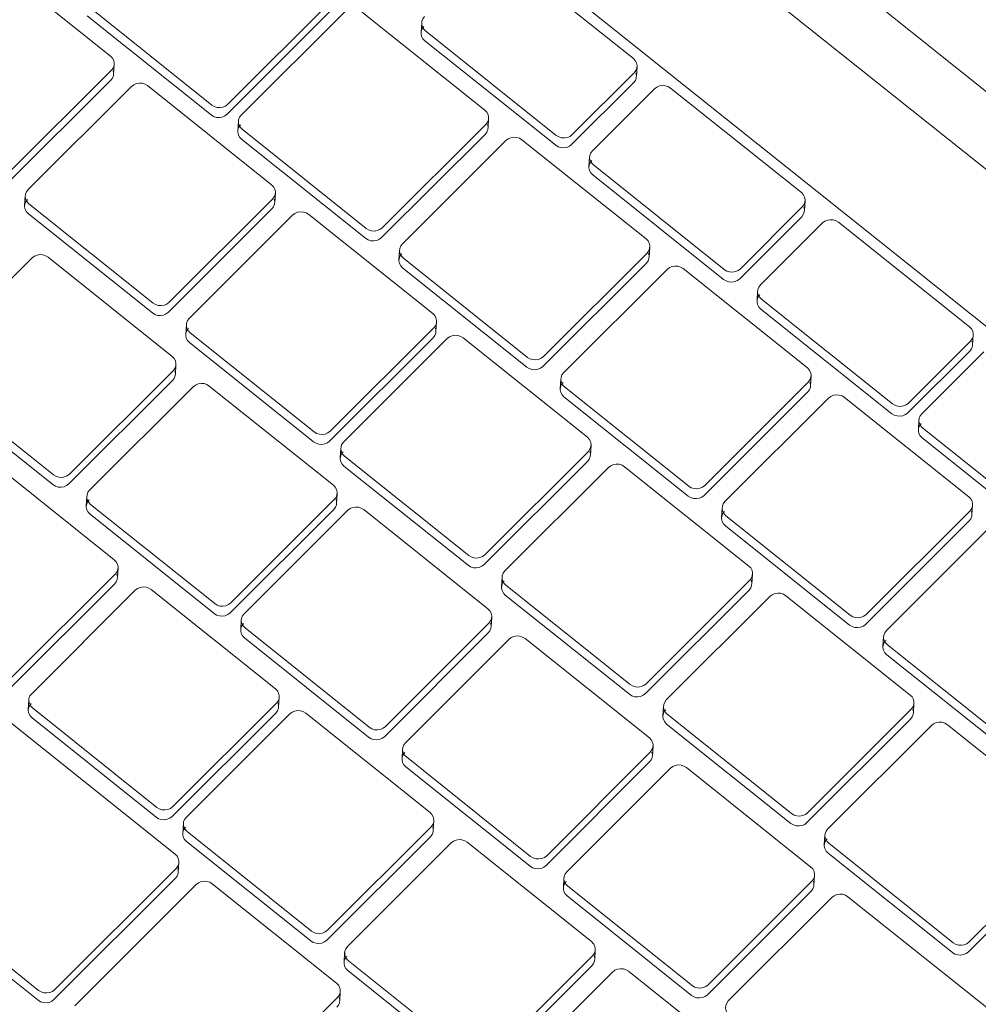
# Model space of a CAD drawing. Header units: centimetres. Extents: x -2274.6 to -2273.04, y 1316.35 to 1317.85.
# Tile 36 of 59: x -2273.7879 to -2273.7771, y 1317.2846 to 1317.2956. Entities that reach past the tile are written whole.
import ezdxf

# ---------------------------------------------------------------- set-up
doc = ezdxf.new("R2010")
doc.units = ezdxf.units.CM
doc.layers.add('Wyposażenie elektryczne', color=7, linetype='Continuous', lineweight=9)

msp = doc.modelspace()

# ---------------------------------------------------------------- linework, layer by layer
at = {"layer": 'Wyposażenie elektryczne'}
for p, q in [((-2273.795963, 1317.309894), (-2273.769484, 1317.288754)), ((-2273.770133, 1317.288396), (-2273.796618, 1317.309543)), ((-2273.797596, 1317.30857), (-2273.771112, 1317.287417)), ((-2273.771112, 1317.287417), (-2273.797596, 1317.30857)), ((-2273.786867, 1317.295192), (-2273.788258, 1317.296303)), ((-2273.781005, 1317.295164), (-2273.782472, 1317.296336)), ((-2273.785552, 1317.29465), (-2273.784392, 1317.295808)), ((-2273.787122, 1317.295753), (-2273.785731, 1317.294642)), ((-2273.784399, 1317.295697), (-2273.785559, 1317.294539)), ((-2273.782671, 1317.294584), (-2273.784062, 1317.295696)), ((-2273.785738, 1317.294531), (-2273.787129, 1317.295642)), ((-2273.784241, 1317.295688), (-2273.785402, 1317.29453)), ((-2273.783385, 1317.295454), (-2273.783378, 1317.295565)), ((-2273.783336, 1317.295474), (-2273.781869, 1317.294302)), ((-2273.781876, 1317.294191), (-2273.783343, 1317.295363)), ((-2273.788018, 1317.293873), (-2273.786857, 1317.295032)), ((-2273.786825, 1317.295101), (-2273.786832, 1317.29499)), ((-2273.780963, 1317.295073), (-2273.78097, 1317.294962)), ((-2273.786863, 1317.294921), (-2273.788024, 1317.293763)), ((-2273.78169, 1317.29431), (-2273.780995, 1317.295004)), ((-2273.786631, 1317.294851), (-2273.787792, 1317.293693)), ((-2273.785061, 1317.293748), (-2273.786452, 1317.29486)), ((-2273.781002, 1317.294893), (-2273.781697, 1317.294199)), ((-2273.780769, 1317.294824), (-2273.781464, 1317.29413)), ((-2273.779122, 1317.29366), (-2273.78059, 1317.294832)), ((-2273.782628, 1317.294493), (-2273.782635, 1317.294382)), ((-2273.78544, 1317.29435), (-2273.785434, 1317.294461)), ((-2273.785391, 1317.29437), (-2273.784, 1317.293257)), ((-2273.783821, 1317.293266), (-2273.78266, 1317.294424)), ((-2273.784007, 1317.293147), (-2273.785398, 1317.294259)), ((-2273.782667, 1317.294313), (-2273.783828, 1317.293155)), ((-2273.782434, 1317.294244), (-2273.783595, 1317.293085)), ((-2273.780863, 1317.29314), (-2273.782255, 1317.294252)), ((-2273.781503, 1317.29395), (-2273.781496, 1317.294061)), ((-2273.781453, 1317.29397), (-2273.779986, 1317.292797)), ((-2273.779993, 1317.292686), (-2273.78146, 1317.293859)), ((-2273.78783, 1317.293513), (-2273.787824, 1317.293624)), ((-2273.785019, 1317.293657), (-2273.785025, 1317.293546)), ((-2273.787781, 1317.293533), (-2273.78639, 1317.292421)), ((-2273.786211, 1317.292429), (-2273.78505, 1317.293588)), ((-2273.779806, 1317.292805), (-2273.779111, 1317.2935)), ((-2273.779079, 1317.293568), (-2273.779087, 1317.293457)), ((-2273.786397, 1317.29231), (-2273.787788, 1317.293422)), ((-2273.785057, 1317.293477), (-2273.786218, 1317.292318)), ((-2273.784825, 1317.293407), (-2273.785985, 1317.292248)), ((-2273.783254, 1317.292303), (-2273.784645, 1317.293415)), ((-2273.779118, 1317.293389), (-2273.779813, 1317.292694)), ((-2273.778885, 1317.293319), (-2273.77958, 1317.292625)), ((-2273.777237, 1317.292154), (-2273.778706, 1317.293327)), ((-2273.780821, 1317.293048), (-2273.780828, 1317.292937)), ((-2273.786176, 1317.291822), (-2273.787567, 1317.292935)), ((-2273.783634, 1317.292905), (-2273.783627, 1317.293016)), ((-2273.782013, 1317.291821), (-2273.780852, 1317.29298)), ((-2273.787746, 1317.292927), (-2273.788908, 1317.291768)), ((-2273.783584, 1317.292925), (-2273.782192, 1317.291812)), ((-2273.780859, 1317.292869), (-2273.78202, 1317.29171)), ((-2273.782199, 1317.291702), (-2273.783591, 1317.292814)), ((-2273.780626, 1317.292799), (-2273.781787, 1317.29164)), ((-2273.779054, 1317.291694), (-2273.780447, 1317.292807)), ((-2273.779619, 1317.292445), (-2273.779612, 1317.292556)), ((-2273.77957, 1317.292465), (-2273.778101, 1317.291291)), ((-2273.778108, 1317.29118), (-2273.779577, 1317.292354)), ((-2273.786024, 1317.292068), (-2273.786017, 1317.292179)), ((-2273.783211, 1317.292212), (-2273.783218, 1317.292101)), ((-2273.785975, 1317.292088), (-2273.784583, 1317.290975)), ((-2273.784404, 1317.290983), (-2273.783243, 1317.292143)), ((-2273.777195, 1317.292063), (-2273.777202, 1317.291952)), ((-2273.78459, 1317.290864), (-2273.785982, 1317.291977)), ((-2273.78325, 1317.292032), (-2273.784411, 1317.290873)), ((-2273.783092, 1317.292022), (-2273.784253, 1317.290863)), ((-2273.781521, 1317.290917), (-2273.782913, 1317.292031)), ((-2273.777922, 1317.291299), (-2273.777226, 1317.291994)), ((-2273.777234, 1317.291883), (-2273.777929, 1317.291189)), ((-2273.777076, 1317.291874), (-2273.777771, 1317.291179)), ((-2273.786134, 1317.291731), (-2273.78614, 1317.291621)), ((-2273.788897, 1317.291608), (-2273.787506, 1317.290495)), ((-2273.787327, 1317.290503), (-2273.786166, 1317.291662)), ((-2273.787513, 1317.290384), (-2273.788904, 1317.291497)), ((-2273.786172, 1317.291552), (-2273.787333, 1317.290392)), ((-2273.781826, 1317.29146), (-2273.781819, 1317.291571)), ((-2273.780204, 1317.290375), (-2273.779044, 1317.291534)), ((-2273.779012, 1317.291603), (-2273.779019, 1317.291492)), ((-2273.78594, 1317.291482), (-2273.787101, 1317.290322)), ((-2273.784369, 1317.290377), (-2273.78576, 1317.29149)), ((-2273.781776, 1317.29148), (-2273.780383, 1317.290367)), ((-2273.779051, 1317.291424), (-2273.780211, 1317.290264)), ((-2273.780391, 1317.290256), (-2273.781783, 1317.291369)), ((-2273.778817, 1317.291354), (-2273.779978, 1317.290194)), ((-2273.777245, 1317.290248), (-2273.778638, 1317.291362)), ((-2273.77781, 1317.291), (-2273.777803, 1317.291111)), ((-2273.77776, 1317.291019), (-2273.776291, 1317.289845)), ((-2273.776298, 1317.289734), (-2273.777767, 1317.290908)), ((-2273.784292, 1317.290683), (-2273.784285, 1317.290794)), ((-2273.782671, 1317.289598), (-2273.78151, 1317.290757)), ((-2273.781478, 1317.290826), (-2273.781485, 1317.290715)), ((-2273.786826, 1317.28954), (-2273.788217, 1317.290653)), ((-2273.784243, 1317.290703), (-2273.78285, 1317.289589)), ((-2273.781517, 1317.290647), (-2273.782678, 1317.289487)), ((-2273.782857, 1317.289479), (-2273.78425, 1317.290592)), ((-2273.781284, 1317.290577), (-2273.782445, 1317.289417)), ((-2273.779712, 1317.289471), (-2273.781105, 1317.290585)), ((-2273.784326, 1317.290286), (-2273.784333, 1317.290175)), ((-2273.787139, 1317.290143), (-2273.787133, 1317.290253)), ((-2273.785519, 1317.289057), (-2273.784358, 1317.290217)), ((-2273.78709, 1317.290162), (-2273.785699, 1317.289049)), ((-2273.784365, 1317.290106), (-2273.785526, 1317.288946)), ((-2273.784207, 1317.290096), (-2273.785369, 1317.288936)), ((-2273.782636, 1317.288991), (-2273.784028, 1317.290104)), ((-2273.780017, 1317.290015), (-2273.78001, 1317.290125)), ((-2273.778395, 1317.288928), (-2273.777234, 1317.290088)), ((-2273.777202, 1317.290157), (-2273.777209, 1317.290046)), ((-2273.785705, 1317.288938), (-2273.787097, 1317.290052)), ((-2273.779967, 1317.290034), (-2273.778574, 1317.28892)), ((-2273.777241, 1317.289978), (-2273.778402, 1317.288817)), ((-2273.778581, 1317.288809), (-2273.779974, 1317.289923)), ((-2273.777007, 1317.289907), (-2273.778168, 1317.288747)), ((-2273.786783, 1317.289449), (-2273.78679, 1317.289338)), ((-2273.787977, 1317.28822), (-2273.786815, 1317.28938)), ((-2273.782484, 1317.289237), (-2273.782477, 1317.289348)), ((-2273.780862, 1317.288151), (-2273.779701, 1317.289311)), ((-2273.779669, 1317.289379), (-2273.779676, 1317.289269)), ((-2273.786822, 1317.289269), (-2273.787983, 1317.288109)), ((-2273.786589, 1317.289199), (-2273.787751, 1317.288039)), ((-2273.785018, 1317.288093), (-2273.78641, 1317.289207)), ((-2273.782434, 1317.289257), (-2273.781041, 1317.288142)), ((-2273.779708, 1317.2892), (-2273.780869, 1317.28804)), ((-2273.781048, 1317.288032), (-2273.782441, 1317.289146)), ((-2273.779475, 1317.28913), (-2273.780636, 1317.28797)), ((-2273.777902, 1317.288024), (-2273.779295, 1317.289138)), ((-2273.785407, 1317.288757), (-2273.785401, 1317.288867)), ((-2273.782593, 1317.288899), (-2273.7826, 1317.288788)), ((-2273.785358, 1317.288776), (-2273.783966, 1317.287662)), ((-2273.783786, 1317.28767), (-2273.782625, 1317.28883)), ((-2273.783973, 1317.287551), (-2273.785365, 1317.288665)), ((-2273.782632, 1317.28872), (-2273.783793, 1317.287559)), ((-2273.782399, 1317.28865), (-2273.78356, 1317.287489)), ((-2273.780826, 1317.287543), (-2273.78222, 1317.288658)), ((-2273.778207, 1317.288568), (-2273.7782, 1317.288679)), ((-2273.778157, 1317.288587), (-2273.776763, 1317.287472)), ((-2273.776771, 1317.287362), (-2273.778165, 1317.288476)), ((-2273.787789, 1317.287859), (-2273.787783, 1317.28797)), ((-2273.784975, 1317.288002), (-2273.784982, 1317.287891)), ((-2273.787741, 1317.287879), (-2273.786348, 1317.286764)), ((-2273.786169, 1317.286772), (-2273.785007, 1317.287933)), ((-2273.780675, 1317.287791), (-2273.780668, 1317.287901)), ((-2273.779052, 1317.286703), (-2273.777891, 1317.287864)), ((-2273.777859, 1317.287932), (-2273.777866, 1317.287822)), ((-2273.786355, 1317.286654), (-2273.787747, 1317.287768)), ((-2273.785014, 1317.287822), (-2273.786176, 1317.286662)), ((-2273.784857, 1317.287812), (-2273.786018, 1317.286652)), ((-2273.783284, 1317.286706), (-2273.784677, 1317.287821)), ((-2273.780625, 1317.28781), (-2273.779231, 1317.286695)), ((-2273.777898, 1317.287753), (-2273.779059, 1317.286593)), ((-2273.786143, 1317.28624), (-2273.787987, 1317.287716)), ((-2273.779238, 1317.286584), (-2273.780632, 1317.287699)), ((-2273.777664, 1317.287683), (-2273.778826, 1317.286522)), ((-2273.77609, 1317.286576), (-2273.777485, 1317.287691)), ((-2273.783599, 1317.28731), (-2273.783592, 1317.28742)), ((-2273.780784, 1317.287452), (-2273.780791, 1317.287341)), ((-2273.78355, 1317.287329), (-2273.782157, 1317.286214)), ((-2273.781977, 1317.286222), (-2273.780816, 1317.287383)), ((-2273.782163, 1317.286104), (-2273.783557, 1317.287218)), ((-2273.780823, 1317.287273), (-2273.781984, 1317.286112)), ((-2273.780589, 1317.287202), (-2273.781751, 1317.286041)), ((-2273.779016, 1317.286095), (-2273.78041, 1317.28721)), ((-2273.786057, 1317.286472), (-2273.78605, 1317.286583)), ((-2273.784436, 1317.285385), (-2273.783274, 1317.286546)), ((-2273.783242, 1317.286615), (-2273.783249, 1317.286504)), ((-2273.786008, 1317.286492), (-2273.784615, 1317.285376)), ((-2273.783281, 1317.286435), (-2273.784443, 1317.285274)), ((-2273.778865, 1317.286343), (-2273.778857, 1317.286454)), ((-2273.777241, 1317.285255), (-2273.77608, 1317.286416)), ((-2273.784622, 1317.285266), (-2273.786015, 1317.286381)), ((-2273.783048, 1317.286365), (-2273.78421, 1317.285204)), ((-2273.781475, 1317.285258), (-2273.782868, 1317.286373)), ((-2273.778815, 1317.286362), (-2273.77742, 1317.285246)), ((-2273.776087, 1317.286305), (-2273.777248, 1317.285144)), ((-2273.777428, 1317.285136), (-2273.778822, 1317.286251)), ((-2273.789518, 1317.286188), (-2273.787674, 1317.284711)), ((-2273.786101, 1317.286149), (-2273.786107, 1317.286038)), ((-2273.78768, 1317.284601), (-2273.789524, 1317.286078)), ((-2273.787494, 1317.284719), (-2273.786132, 1317.28608)), ((-2273.778974, 1317.286004), (-2273.778981, 1317.285893)), ((-2273.786139, 1317.285969), (-2273.787501, 1317.284609)), ((-2273.785906, 1317.285899), (-2273.787268, 1317.284538)), ((-2273.784334, 1317.284792), (-2273.785727, 1317.285907)), ((-2273.78179, 1317.285862), (-2273.781783, 1317.285973)), ((-2273.78174, 1317.285881), (-2273.780346, 1317.284766)), ((-2273.780167, 1317.284774), (-2273.779005, 1317.285935)), ((-2273.780353, 1317.284655), (-2273.781747, 1317.285771)), ((-2273.779012, 1317.285825), (-2273.780174, 1317.284663)), ((-2273.778779, 1317.285754), (-2273.779941, 1317.284593)), ((-2273.775923, 1317.283622), (-2273.7786, 1317.285762)), ((-2273.784248, 1317.285024), (-2273.784242, 1317.285135)), ((-2273.782626, 1317.283936), (-2273.781464, 1317.285097)), ((-2273.781432, 1317.285166), (-2273.781439, 1317.285056)), ((-2273.784199, 1317.285043), (-2273.782805, 1317.283928)), ((-2273.781471, 1317.284987), (-2273.782633, 1317.283826)), ((-2273.782812, 1317.283817), (-2273.784206, 1317.284933)), ((-2273.781238, 1317.284916), (-2273.7824, 1317.283755)), ((-2273.777446, 1317.282034), (-2273.781058, 1317.284925)), ((-2273.784292, 1317.2847), (-2273.784298, 1317.28459)), ((-2273.785685, 1317.28327), (-2273.784323, 1317.284631))]:
    msp.add_line(p, q, dxfattribs=at)
for points in [[(-2273.783347, 1317.295634, 0), (-2273.783365, 1317.295609, 0), (-2273.783376, 1317.295582, 0), (-2273.783378, 1317.295552, 0), (-2273.783372, 1317.295523, 0), (-2273.783358, 1317.295496, 0), (-2273.783336, 1317.295474, 0)], [(-2273.783343, 1317.295363, 0), (-2273.783365, 1317.295385, 0), (-2273.783379, 1317.295412, 0), (-2273.783385, 1317.295441, 0), (-2273.783383, 1317.295471, 0), (-2273.783372, 1317.295498, 0), (-2273.783353, 1317.295523, 0)], [(-2273.786857, 1317.295032, 0), (-2273.786838, 1317.295056, 0), (-2273.786827, 1317.295084, 0), (-2273.786825, 1317.295113, 0), (-2273.786831, 1317.295142, 0), (-2273.786846, 1317.295169, 0), (-2273.786867, 1317.295192, 0)], [(-2273.780995, 1317.295004, 0), (-2273.780976, 1317.295029, 0), (-2273.780965, 1317.295056, 0), (-2273.780963, 1317.295086, 0), (-2273.780969, 1317.295115, 0), (-2273.780984, 1317.295142, 0), (-2273.781005, 1317.295164, 0)], [(-2273.786838, 1317.295031, 0), (-2273.786832, 1317.295002, 0), (-2273.786834, 1317.294973, 0), (-2273.786845, 1317.294945, 0), (-2273.786863, 1317.294921, 0)], [(-2273.780976, 1317.295004, 0), (-2273.78097, 1317.294975, 0), (-2273.780972, 1317.294945, 0), (-2273.780983, 1317.294918, 0), (-2273.781002, 1317.294893, 0)], [(-2273.786452, 1317.29486, 0), (-2273.786479, 1317.294876, 0), (-2273.786511, 1317.294886, 0), (-2273.786544, 1317.294889, 0), (-2273.786576, 1317.294883, 0), (-2273.786606, 1317.29487, 0), (-2273.786631, 1317.294851, 0)], [(-2273.78059, 1317.294832, 0), (-2273.780617, 1317.294849, 0), (-2273.780648, 1317.294859, 0), (-2273.780681, 1317.294861, 0), (-2273.780714, 1317.294856, 0), (-2273.780744, 1317.294843, 0), (-2273.780769, 1317.294824, 0)], [(-2273.785731, 1317.294642, 0), (-2273.785704, 1317.294625, 0), (-2273.785673, 1317.294615, 0), (-2273.78564, 1317.294613, 0), (-2273.785607, 1317.294618, 0), (-2273.785577, 1317.294631, 0), (-2273.785552, 1317.29465, 0)], [(-2273.785559, 1317.294539, 0), (-2273.785584, 1317.29452, 0), (-2273.785614, 1317.294507, 0), (-2273.785646, 1317.294502, 0), (-2273.785679, 1317.294504, 0), (-2273.785711, 1317.294514, 0), (-2273.785738, 1317.294531, 0)], [(-2273.785402, 1317.29453, 0), (-2273.78542, 1317.294505, 0), (-2273.785431, 1317.294477, 0), (-2273.785434, 1317.294448, 0), (-2273.785427, 1317.294419, 0), (-2273.785413, 1317.294392, 0), (-2273.785391, 1317.29437, 0)], [(-2273.78266, 1317.294424, 0), (-2273.782642, 1317.294449, 0), (-2273.782631, 1317.294477, 0), (-2273.782628, 1317.294506, 0), (-2273.782635, 1317.294535, 0), (-2273.782649, 1317.294562, 0), (-2273.782671, 1317.294584, 0)], [(-2273.785398, 1317.294259, 0), (-2273.78542, 1317.294281, 0), (-2273.785434, 1317.294308, 0), (-2273.78544, 1317.294337, 0), (-2273.785438, 1317.294366, 0), (-2273.785427, 1317.294394, 0), (-2273.785409, 1317.294419, 0)], [(-2273.782642, 1317.294424, 0), (-2273.782635, 1317.294395, 0), (-2273.782638, 1317.294366, 0), (-2273.782649, 1317.294338, 0), (-2273.782667, 1317.294313, 0)], [(-2273.782255, 1317.294252, 0), (-2273.782283, 1317.294269, 0), (-2273.782314, 1317.294279, 0), (-2273.782347, 1317.294281, 0), (-2273.782379, 1317.294276, 0), (-2273.782409, 1317.294263, 0), (-2273.782434, 1317.294244, 0)], [(-2273.781869, 1317.294302, 0), (-2273.781842, 1317.294285, 0), (-2273.78181, 1317.294275, 0), (-2273.781777, 1317.294273, 0), (-2273.781745, 1317.294278, 0), (-2273.781715, 1317.294291, 0), (-2273.78169, 1317.29431, 0)], [(-2273.781697, 1317.294199, 0), (-2273.781722, 1317.29418, 0), (-2273.781752, 1317.294167, 0), (-2273.781784, 1317.294162, 0), (-2273.781817, 1317.294164, 0), (-2273.781849, 1317.294174, 0), (-2273.781876, 1317.294191, 0)], [(-2273.781464, 1317.29413, 0), (-2273.781483, 1317.294105, 0), (-2273.781493, 1317.294077, 0), (-2273.781496, 1317.294048, 0), (-2273.781489, 1317.294019, 0), (-2273.781475, 1317.293992, 0), (-2273.781453, 1317.29397, 0)], [(-2273.78146, 1317.293859, 0), (-2273.781482, 1317.293881, 0), (-2273.781496, 1317.293908, 0), (-2273.781503, 1317.293937, 0), (-2273.7815, 1317.293966, 0), (-2273.78149, 1317.293994, 0), (-2273.781471, 1317.294019, 0)], [(-2273.78505, 1317.293588, 0), (-2273.785032, 1317.293612, 0), (-2273.785021, 1317.29364, 0), (-2273.785019, 1317.293669, 0), (-2273.785025, 1317.293698, 0), (-2273.785039, 1317.293725, 0), (-2273.785061, 1317.293748, 0)], [(-2273.787792, 1317.293693, 0), (-2273.78781, 1317.293669, 0), (-2273.787821, 1317.293641, 0), (-2273.787824, 1317.293611, 0), (-2273.787817, 1317.293582, 0), (-2273.787803, 1317.293556, 0), (-2273.787781, 1317.293533, 0)], [(-2273.779111, 1317.2935, 0), (-2273.779093, 1317.293524, 0), (-2273.779082, 1317.293552, 0), (-2273.779079, 1317.293581, 0), (-2273.779086, 1317.29361, 0), (-2273.7791, 1317.293637, 0), (-2273.779122, 1317.29366, 0)], [(-2273.787788, 1317.293422, 0), (-2273.78781, 1317.293445, 0), (-2273.787824, 1317.293471, 0), (-2273.78783, 1317.2935, 0), (-2273.787828, 1317.29353, 0), (-2273.787817, 1317.293558, 0), (-2273.787798, 1317.293582, 0)], [(-2273.785032, 1317.293587, 0), (-2273.785025, 1317.293558, 0), (-2273.785028, 1317.293529, 0), (-2273.785039, 1317.293501, 0), (-2273.785057, 1317.293477, 0)], [(-2273.779093, 1317.293499, 0), (-2273.779087, 1317.29347, 0), (-2273.779089, 1317.293441, 0), (-2273.7791, 1317.293413, 0), (-2273.779118, 1317.293389, 0)], [(-2273.784645, 1317.293415, 0), (-2273.784673, 1317.293432, 0), (-2273.784704, 1317.293442, 0), (-2273.784737, 1317.293444, 0), (-2273.78477, 1317.293439, 0), (-2273.784799, 1317.293426, 0), (-2273.784825, 1317.293407, 0)], [(-2273.784, 1317.293257, 0), (-2273.783973, 1317.293241, 0), (-2273.783941, 1317.293231, 0), (-2273.783908, 1317.293228, 0), (-2273.783876, 1317.293234, 0), (-2273.783846, 1317.293247, 0), (-2273.783821, 1317.293266, 0)], [(-2273.778706, 1317.293327, 0), (-2273.778733, 1317.293344, 0), (-2273.778765, 1317.293354, 0), (-2273.778798, 1317.293356, 0), (-2273.77883, 1317.293351, 0), (-2273.77886, 1317.293338, 0), (-2273.778885, 1317.293319, 0)], [(-2273.783828, 1317.293155, 0), (-2273.783853, 1317.293136, 0), (-2273.783882, 1317.293123, 0), (-2273.783915, 1317.293118, 0), (-2273.783948, 1317.29312, 0), (-2273.783979, 1317.29313, 0), (-2273.784007, 1317.293147, 0)], [(-2273.783595, 1317.293085, 0), (-2273.783613, 1317.293061, 0), (-2273.783624, 1317.293033, 0), (-2273.783627, 1317.293003, 0), (-2273.78362, 1317.292974, 0), (-2273.783606, 1317.292948, 0), (-2273.783584, 1317.292925, 0)], [(-2273.780852, 1317.29298, 0), (-2273.780834, 1317.293004, 0), (-2273.780823, 1317.293032, 0), (-2273.780821, 1317.293061, 0), (-2273.780827, 1317.293091, 0), (-2273.780841, 1317.293117, 0), (-2273.780863, 1317.29314, 0)], [(-2273.787567, 1317.292935, 0), (-2273.787595, 1317.292952, 0), (-2273.787626, 1317.292962, 0), (-2273.787659, 1317.292964, 0), (-2273.787691, 1317.292959, 0), (-2273.787721, 1317.292946, 0), (-2273.787746, 1317.292927, 0)], [(-2273.783591, 1317.292814, 0), (-2273.783613, 1317.292837, 0), (-2273.783627, 1317.292863, 0), (-2273.783634, 1317.292893, 0), (-2273.783631, 1317.292922, 0), (-2273.78362, 1317.29295, 0), (-2273.783602, 1317.292974, 0)], [(-2273.780834, 1317.29298, 0), (-2273.780828, 1317.292951, 0), (-2273.78083, 1317.292921, 0), (-2273.780841, 1317.292893, 0), (-2273.780859, 1317.292869, 0)], [(-2273.780447, 1317.292807, 0), (-2273.780475, 1317.292824, 0), (-2273.780506, 1317.292834, 0), (-2273.780539, 1317.292836, 0), (-2273.780571, 1317.292831, 0), (-2273.780601, 1317.292818, 0), (-2273.780626, 1317.292799, 0)], [(-2273.779986, 1317.292797, 0), (-2273.779958, 1317.29278, 0), (-2273.779927, 1317.29277, 0), (-2273.779894, 1317.292768, 0), (-2273.779861, 1317.292773, 0), (-2273.779831, 1317.292786, 0), (-2273.779806, 1317.292805, 0)], [(-2273.779813, 1317.292694, 0), (-2273.779839, 1317.292675, 0), (-2273.779868, 1317.292662, 0), (-2273.779901, 1317.292657, 0), (-2273.779934, 1317.292659, 0), (-2273.779965, 1317.292669, 0), (-2273.779993, 1317.292686, 0)], [(-2273.77958, 1317.292625, 0), (-2273.779599, 1317.2926, 0), (-2273.77961, 1317.292572, 0), (-2273.779612, 1317.292543, 0), (-2273.779606, 1317.292514, 0), (-2273.779591, 1317.292487, 0), (-2273.77957, 1317.292465, 0)], [(-2273.779577, 1317.292354, 0), (-2273.779598, 1317.292376, 0), (-2273.779613, 1317.292403, 0), (-2273.779619, 1317.292432, 0), (-2273.779617, 1317.292461, 0), (-2273.779606, 1317.292489, 0), (-2273.779587, 1317.292514, 0)], [(-2273.78639, 1317.292421, 0), (-2273.786363, 1317.292404, 0), (-2273.786332, 1317.292394, 0), (-2273.786299, 1317.292392, 0), (-2273.786266, 1317.292397, 0), (-2273.786236, 1317.29241, 0), (-2273.786211, 1317.292429, 0)], [(-2273.786218, 1317.292318, 0), (-2273.786243, 1317.292299, 0), (-2273.786273, 1317.292286, 0), (-2273.786305, 1317.292281, 0), (-2273.786338, 1317.292283, 0), (-2273.78637, 1317.292293, 0), (-2273.786397, 1317.29231, 0)], [(-2273.783243, 1317.292143, 0), (-2273.783224, 1317.292167, 0), (-2273.783214, 1317.292195, 0), (-2273.783211, 1317.292225, 0), (-2273.783218, 1317.292254, 0), (-2273.783232, 1317.29228, 0), (-2273.783254, 1317.292303, 0)], [(-2273.785985, 1317.292248, 0), (-2273.786004, 1317.292224, 0), (-2273.786015, 1317.292196, 0), (-2273.786017, 1317.292167, 0), (-2273.786011, 1317.292137, 0), (-2273.785997, 1317.292111, 0), (-2273.785975, 1317.292088, 0)], [(-2273.785982, 1317.291977, 0), (-2273.786003, 1317.292, 0), (-2273.786018, 1317.292027, 0), (-2273.786024, 1317.292056, 0), (-2273.786022, 1317.292085, 0), (-2273.786011, 1317.292113, 0), (-2273.785992, 1317.292137, 0)], [(-2273.783224, 1317.292143, 0), (-2273.783218, 1317.292114, 0), (-2273.783221, 1317.292084, 0), (-2273.783231, 1317.292056, 0), (-2273.78325, 1317.292032, 0)], [(-2273.782913, 1317.292031, 0), (-2273.782941, 1317.292047, 0), (-2273.782972, 1317.292057, 0), (-2273.783005, 1317.29206, 0), (-2273.783038, 1317.292054, 0), (-2273.783067, 1317.292042, 0), (-2273.783092, 1317.292022, 0)], [(-2273.777226, 1317.291994, 0), (-2273.777208, 1317.292019, 0), (-2273.777197, 1317.292046, 0), (-2273.777195, 1317.292076, 0), (-2273.777201, 1317.292105, 0), (-2273.777216, 1317.292132, 0), (-2273.777237, 1317.292154, 0)], [(-2273.777208, 1317.291994, 0), (-2273.777202, 1317.291965, 0), (-2273.777204, 1317.291936, 0), (-2273.777215, 1317.291908, 0), (-2273.777234, 1317.291883, 0)], [(-2273.786166, 1317.291662, 0), (-2273.786147, 1317.291687, 0), (-2273.786136, 1317.291715, 0), (-2273.786134, 1317.291744, 0), (-2273.78614, 1317.291773, 0), (-2273.786154, 1317.2918, 0), (-2273.786176, 1317.291822, 0)], [(-2273.782192, 1317.291812, 0), (-2273.782165, 1317.291796, 0), (-2273.782133, 1317.291786, 0), (-2273.7821, 1317.291783, 0), (-2273.782068, 1317.291789, 0), (-2273.782038, 1317.291801, 0), (-2273.782013, 1317.291821, 0)], [(-2273.786147, 1317.291662, 0), (-2273.78614, 1317.291633, 0), (-2273.786143, 1317.291604, 0), (-2273.786154, 1317.291576, 0), (-2273.786172, 1317.291552, 0)], [(-2273.78202, 1317.29171, 0), (-2273.782045, 1317.291691, 0), (-2273.782075, 1317.291678, 0), (-2273.782107, 1317.291673, 0), (-2273.78214, 1317.291675, 0), (-2273.782172, 1317.291685, 0), (-2273.782199, 1317.291702, 0)], [(-2273.781787, 1317.29164, 0), (-2273.781806, 1317.291616, 0), (-2273.781816, 1317.291588, 0), (-2273.781819, 1317.291558, 0), (-2273.781812, 1317.291529, 0), (-2273.781798, 1317.291502, 0), (-2273.781776, 1317.29148, 0)], [(-2273.779044, 1317.291534, 0), (-2273.779025, 1317.291559, 0), (-2273.779014, 1317.291587, 0), (-2273.779012, 1317.291616, 0), (-2273.779018, 1317.291645, 0), (-2273.779033, 1317.291672, 0), (-2273.779054, 1317.291694, 0)], [(-2273.78576, 1317.29149, 0), (-2273.785788, 1317.291507, 0), (-2273.785819, 1317.291517, 0), (-2273.785852, 1317.291519, 0), (-2273.785885, 1317.291514, 0), (-2273.785915, 1317.291501, 0), (-2273.78594, 1317.291482, 0)], [(-2273.781783, 1317.291369, 0), (-2273.781805, 1317.291392, 0), (-2273.781819, 1317.291418, 0), (-2273.781826, 1317.291447, 0), (-2273.781823, 1317.291477, 0), (-2273.781813, 1317.291505, 0), (-2273.781794, 1317.291529, 0)], [(-2273.779025, 1317.291534, 0), (-2273.779019, 1317.291505, 0), (-2273.779021, 1317.291476, 0), (-2273.779032, 1317.291448, 0), (-2273.779051, 1317.291424, 0)], [(-2273.778638, 1317.291362, 0), (-2273.778666, 1317.291379, 0), (-2273.778697, 1317.291389, 0), (-2273.77873, 1317.291391, 0), (-2273.778763, 1317.291386, 0), (-2273.778792, 1317.291373, 0), (-2273.778817, 1317.291354, 0)], [(-2273.778101, 1317.291291, 0), (-2273.778074, 1317.291274, 0), (-2273.778042, 1317.291265, 0), (-2273.778009, 1317.291262, 0), (-2273.777977, 1317.291268, 0), (-2273.777947, 1317.29128, 0), (-2273.777922, 1317.291299, 0)], [(-2273.777929, 1317.291189, 0), (-2273.777954, 1317.291169, 0), (-2273.777984, 1317.291157, 0), (-2273.778016, 1317.291151, 0), (-2273.778049, 1317.291154, 0), (-2273.778081, 1317.291164, 0), (-2273.778108, 1317.29118, 0)], [(-2273.777771, 1317.291179, 0), (-2273.77779, 1317.291155, 0), (-2273.7778, 1317.291127, 0), (-2273.777803, 1317.291097, 0), (-2273.777796, 1317.291068, 0), (-2273.777782, 1317.291041, 0), (-2273.77776, 1317.291019, 0)], [(-2273.777767, 1317.290908, 0), (-2273.777789, 1317.290931, 0), (-2273.777804, 1317.290957, 0), (-2273.77781, 1317.290986, 0), (-2273.777808, 1317.291016, 0), (-2273.777797, 1317.291044, 0), (-2273.777778, 1317.291068, 0)], [(-2273.784583, 1317.290975, 0), (-2273.784556, 1317.290958, 0), (-2273.784525, 1317.290949, 0), (-2273.784491, 1317.290946, 0), (-2273.784459, 1317.290952, 0), (-2273.784429, 1317.290964, 0), (-2273.784404, 1317.290983, 0)], [(-2273.784411, 1317.290873, 0), (-2273.784436, 1317.290854, 0), (-2273.784466, 1317.290841, 0), (-2273.784498, 1317.290835, 0), (-2273.784531, 1317.290838, 0), (-2273.784563, 1317.290848, 0), (-2273.78459, 1317.290864, 0)], [(-2273.784253, 1317.290863, 0), (-2273.784272, 1317.290839, 0), (-2273.784283, 1317.290811, 0), (-2273.784285, 1317.290781, 0), (-2273.784279, 1317.290752, 0), (-2273.784265, 1317.290725, 0), (-2273.784243, 1317.290703, 0)], [(-2273.78151, 1317.290757, 0), (-2273.781492, 1317.290782, 0), (-2273.781481, 1317.29081, 0), (-2273.781478, 1317.290839, 0), (-2273.781485, 1317.290868, 0), (-2273.781499, 1317.290895, 0), (-2273.781521, 1317.290917, 0)], [(-2273.78425, 1317.290592, 0), (-2273.784271, 1317.290615, 0), (-2273.784286, 1317.290641, 0), (-2273.784292, 1317.29067, 0), (-2273.78429, 1317.2907, 0), (-2273.784279, 1317.290728, 0), (-2273.78426, 1317.290752, 0)], [(-2273.781492, 1317.290757, 0), (-2273.781485, 1317.290728, 0), (-2273.781488, 1317.290699, 0), (-2273.781499, 1317.290671, 0), (-2273.781517, 1317.290647, 0)], [(-2273.781105, 1317.290585, 0), (-2273.781132, 1317.290602, 0), (-2273.781164, 1317.290612, 0), (-2273.781197, 1317.290614, 0), (-2273.781229, 1317.290609, 0), (-2273.781259, 1317.290596, 0), (-2273.781284, 1317.290577, 0)], [(-2273.787506, 1317.290495, 0), (-2273.787479, 1317.290478, 0), (-2273.787447, 1317.290468, 0), (-2273.787414, 1317.290466, 0), (-2273.787382, 1317.290471, 0), (-2273.787352, 1317.290484, 0), (-2273.787327, 1317.290503, 0)], [(-2273.787333, 1317.290392, 0), (-2273.787359, 1317.290373, 0), (-2273.787388, 1317.29036, 0), (-2273.787421, 1317.290355, 0), (-2273.787454, 1317.290357, 0), (-2273.787485, 1317.290367, 0), (-2273.787513, 1317.290384, 0)], [(-2273.787101, 1317.290322, 0), (-2273.78712, 1317.290298, 0), (-2273.78713, 1317.29027, 0), (-2273.787133, 1317.290241, 0), (-2273.787127, 1317.290211, 0), (-2273.787112, 1317.290185, 0), (-2273.78709, 1317.290162, 0)], [(-2273.784358, 1317.290217, 0), (-2273.784339, 1317.290241, 0), (-2273.784329, 1317.290269, 0), (-2273.784326, 1317.290298, 0), (-2273.784332, 1317.290328, 0), (-2273.784347, 1317.290354, 0), (-2273.784369, 1317.290377, 0)], [(-2273.780383, 1317.290367, 0), (-2273.780356, 1317.29035, 0), (-2273.780325, 1317.29034, 0), (-2273.780292, 1317.290337, 0), (-2273.780259, 1317.290343, 0), (-2273.780229, 1317.290356, 0), (-2273.780204, 1317.290375, 0)], [(-2273.787097, 1317.290052, 0), (-2273.787119, 1317.290074, 0), (-2273.787133, 1317.290101, 0), (-2273.787139, 1317.29013, 0), (-2273.787137, 1317.290159, 0), (-2273.787126, 1317.290187, 0), (-2273.787108, 1317.290212, 0)], [(-2273.784339, 1317.290217, 0), (-2273.784333, 1317.290188, 0), (-2273.784335, 1317.290158, 0), (-2273.784346, 1317.29013, 0), (-2273.784365, 1317.290106, 0)], [(-2273.780211, 1317.290264, 0), (-2273.780236, 1317.290245, 0), (-2273.780266, 1317.290232, 0), (-2273.780299, 1317.290227, 0), (-2273.780332, 1317.290229, 0), (-2273.780363, 1317.290239, 0), (-2273.780391, 1317.290256, 0)], [(-2273.779978, 1317.290194, 0), (-2273.779997, 1317.29017, 0), (-2273.780007, 1317.290142, 0), (-2273.78001, 1317.290112, 0), (-2273.780004, 1317.290083, 0), (-2273.779989, 1317.290056, 0), (-2273.779967, 1317.290034, 0)], [(-2273.777234, 1317.290088, 0), (-2273.777215, 1317.290113, 0), (-2273.777204, 1317.290141, 0), (-2273.777202, 1317.29017, 0), (-2273.777208, 1317.290199, 0), (-2273.777223, 1317.290226, 0), (-2273.777245, 1317.290248, 0)], [(-2273.784028, 1317.290104, 0), (-2273.784056, 1317.290121, 0), (-2273.784087, 1317.290131, 0), (-2273.78412, 1317.290133, 0), (-2273.784153, 1317.290128, 0), (-2273.784182, 1317.290115, 0), (-2273.784207, 1317.290096, 0)], [(-2273.779974, 1317.289923, 0), (-2273.779996, 1317.289946, 0), (-2273.780011, 1317.289972, 0), (-2273.780017, 1317.290001, 0), (-2273.780015, 1317.290031, 0), (-2273.780004, 1317.290059, 0), (-2273.779985, 1317.290083, 0)], [(-2273.777216, 1317.290088, 0), (-2273.777209, 1317.290059, 0), (-2273.777212, 1317.29003, 0), (-2273.777222, 1317.290002, 0), (-2273.777241, 1317.289978, 0)], [(-2273.786815, 1317.28938, 0), (-2273.786797, 1317.289404, 0), (-2273.786786, 1317.289432, 0), (-2273.786783, 1317.289462, 0), (-2273.78679, 1317.289491, 0), (-2273.786804, 1317.289517, 0), (-2273.786826, 1317.28954, 0)], [(-2273.78285, 1317.289589, 0), (-2273.782823, 1317.289573, 0), (-2273.782792, 1317.289563, 0), (-2273.782759, 1317.28956, 0), (-2273.782726, 1317.289566, 0), (-2273.782696, 1317.289578, 0), (-2273.782671, 1317.289598, 0)], [(-2273.782678, 1317.289487, 0), (-2273.782703, 1317.289468, 0), (-2273.782733, 1317.289455, 0), (-2273.782766, 1317.28945, 0), (-2273.782799, 1317.289452, 0), (-2273.78283, 1317.289462, 0), (-2273.782857, 1317.289479, 0)], [(-2273.782445, 1317.289417, 0), (-2273.782464, 1317.289392, 0), (-2273.782475, 1317.289365, 0), (-2273.782477, 1317.289335, 0), (-2273.782471, 1317.289306, 0), (-2273.782456, 1317.289279, 0), (-2273.782434, 1317.289257, 0)], [(-2273.779701, 1317.289311, 0), (-2273.779682, 1317.289335, 0), (-2273.779672, 1317.289363, 0), (-2273.779669, 1317.289393, 0), (-2273.779675, 1317.289422, 0), (-2273.77969, 1317.289449, 0), (-2273.779712, 1317.289471, 0)], [(-2273.786796, 1317.28938, 0), (-2273.78679, 1317.289351, 0), (-2273.786792, 1317.289321, 0), (-2273.786803, 1317.289293, 0), (-2273.786822, 1317.289269, 0)], [(-2273.782441, 1317.289146, 0), (-2273.782463, 1317.289168, 0), (-2273.782478, 1317.289195, 0), (-2273.782484, 1317.289224, 0), (-2273.782481, 1317.289254, 0), (-2273.782471, 1317.289282, 0), (-2273.782452, 1317.289306, 0)], [(-2273.779683, 1317.289311, 0), (-2273.779676, 1317.289282, 0), (-2273.779679, 1317.289253, 0), (-2273.77969, 1317.289225, 0), (-2273.779708, 1317.2892, 0)], [(-2273.78641, 1317.289207, 0), (-2273.786437, 1317.289224, 0), (-2273.786469, 1317.289234, 0), (-2273.786502, 1317.289236, 0), (-2273.786534, 1317.289231, 0), (-2273.786564, 1317.289218, 0), (-2273.786589, 1317.289199, 0)], [(-2273.779295, 1317.289138, 0), (-2273.779323, 1317.289155, 0), (-2273.779354, 1317.289165, 0), (-2273.779387, 1317.289167, 0), (-2273.77942, 1317.289162, 0), (-2273.77945, 1317.289149, 0), (-2273.779475, 1317.28913, 0)], [(-2273.785699, 1317.289049, 0), (-2273.785671, 1317.289032, 0), (-2273.78564, 1317.289022, 0), (-2273.785607, 1317.28902, 0), (-2273.785574, 1317.289025, 0), (-2273.785545, 1317.289038, 0), (-2273.785519, 1317.289057, 0)], [(-2273.782625, 1317.28883, 0), (-2273.782606, 1317.288855, 0), (-2273.782596, 1317.288883, 0), (-2273.782593, 1317.288912, 0), (-2273.782599, 1317.288941, 0), (-2273.782614, 1317.288968, 0), (-2273.782636, 1317.288991, 0)], [(-2273.785526, 1317.288946, 0), (-2273.785551, 1317.288927, 0), (-2273.785581, 1317.288914, 0), (-2273.785614, 1317.288909, 0), (-2273.785647, 1317.288911, 0), (-2273.785678, 1317.288921, 0), (-2273.785705, 1317.288938, 0)], [(-2273.785369, 1317.288936, 0), (-2273.785387, 1317.288912, 0), (-2273.785398, 1317.288884, 0), (-2273.785401, 1317.288854, 0), (-2273.785394, 1317.288825, 0), (-2273.78538, 1317.288799, 0), (-2273.785358, 1317.288776, 0)], [(-2273.778574, 1317.28892, 0), (-2273.778546, 1317.288903, 0), (-2273.778515, 1317.288893, 0), (-2273.778482, 1317.288891, 0), (-2273.778449, 1317.288896, 0), (-2273.77842, 1317.288909, 0), (-2273.778395, 1317.288928, 0)], [(-2273.785365, 1317.288665, 0), (-2273.785387, 1317.288688, 0), (-2273.785401, 1317.288715, 0), (-2273.785407, 1317.288744, 0), (-2273.785405, 1317.288773, 0), (-2273.785394, 1317.288801, 0), (-2273.785376, 1317.288826, 0)], [(-2273.782606, 1317.288831, 0), (-2273.7826, 1317.288802, 0), (-2273.782602, 1317.288772, 0), (-2273.782613, 1317.288744, 0), (-2273.782632, 1317.28872, 0)], [(-2273.778402, 1317.288817, 0), (-2273.778427, 1317.288798, 0), (-2273.778457, 1317.288786, 0), (-2273.778489, 1317.28878, 0), (-2273.778522, 1317.288783, 0), (-2273.778554, 1317.288792, 0), (-2273.778581, 1317.288809, 0)], [(-2273.778168, 1317.288747, 0), (-2273.778187, 1317.288723, 0), (-2273.778198, 1317.288695, 0), (-2273.7782, 1317.288665, 0), (-2273.778194, 1317.288636, 0), (-2273.778179, 1317.28861, 0), (-2273.778157, 1317.288587, 0)], [(-2273.78222, 1317.288658, 0), (-2273.782247, 1317.288675, 0), (-2273.782278, 1317.288685, 0), (-2273.782311, 1317.288687, 0), (-2273.782344, 1317.288681, 0), (-2273.782374, 1317.288669, 0), (-2273.782399, 1317.28865, 0)], [(-2273.778165, 1317.288476, 0), (-2273.778186, 1317.288499, 0), (-2273.778201, 1317.288526, 0), (-2273.778207, 1317.288555, 0), (-2273.778205, 1317.288584, 0), (-2273.778194, 1317.288612, 0), (-2273.778175, 1317.288637, 0)], [(-2273.785007, 1317.287933, 0), (-2273.784989, 1317.287957, 0), (-2273.784978, 1317.287985, 0), (-2273.784975, 1317.288015, 0), (-2273.784982, 1317.288044, 0), (-2273.784996, 1317.288071, 0), (-2273.785018, 1317.288093, 0)], [(-2273.781041, 1317.288142, 0), (-2273.781014, 1317.288126, 0), (-2273.780983, 1317.288116, 0), (-2273.78095, 1317.288113, 0), (-2273.780917, 1317.288119, 0), (-2273.780887, 1317.288131, 0), (-2273.780862, 1317.288151, 0)], [(-2273.787751, 1317.288039, 0), (-2273.78777, 1317.288015, 0), (-2273.787781, 1317.287987, 0), (-2273.787783, 1317.287957, 0), (-2273.787777, 1317.287928, 0), (-2273.787762, 1317.287901, 0), (-2273.787741, 1317.287879, 0)], [(-2273.780869, 1317.28804, 0), (-2273.780894, 1317.288021, 0), (-2273.780924, 1317.288008, 0), (-2273.780957, 1317.288003, 0), (-2273.78099, 1317.288005, 0), (-2273.781021, 1317.288015, 0), (-2273.781048, 1317.288032, 0)], [(-2273.780636, 1317.28797, 0), (-2273.780654, 1317.287945, 0), (-2273.780665, 1317.287917, 0), (-2273.780668, 1317.287888, 0), (-2273.780661, 1317.287859, 0), (-2273.780647, 1317.287832, 0), (-2273.780625, 1317.28781, 0)], [(-2273.777891, 1317.287864, 0), (-2273.777872, 1317.287888, 0), (-2273.777861, 1317.287916, 0), (-2273.777859, 1317.287946, 0), (-2273.777865, 1317.287975, 0), (-2273.77788, 1317.288002, 0), (-2273.777902, 1317.288024, 0)], [(-2273.787747, 1317.287768, 0), (-2273.787769, 1317.287791, 0), (-2273.787783, 1317.287817, 0), (-2273.787789, 1317.287847, 0), (-2273.787787, 1317.287876, 0), (-2273.787776, 1317.287904, 0), (-2273.787758, 1317.287928, 0)], [(-2273.784988, 1317.287933, 0), (-2273.784982, 1317.287904, 0), (-2273.784985, 1317.287875, 0), (-2273.784995, 1317.287847, 0), (-2273.785014, 1317.287822, 0)], [(-2273.780632, 1317.287699, 0), (-2273.780654, 1317.287722, 0), (-2273.780668, 1317.287748, 0), (-2273.780675, 1317.287777, 0), (-2273.780672, 1317.287807, 0), (-2273.780662, 1317.287835, 0), (-2273.780643, 1317.287859, 0)], [(-2273.777873, 1317.287864, 0), (-2273.777866, 1317.287835, 0), (-2273.777869, 1317.287806, 0), (-2273.777879, 1317.287778, 0), (-2273.777898, 1317.287753, 0)], [(-2273.784677, 1317.287821, 0), (-2273.784705, 1317.287837, 0), (-2273.784736, 1317.287847, 0), (-2273.784769, 1317.28785, 0), (-2273.784802, 1317.287844, 0), (-2273.784832, 1317.287832, 0), (-2273.784857, 1317.287812, 0)], [(-2273.783966, 1317.287662, 0), (-2273.783938, 1317.287645, 0), (-2273.783907, 1317.287635, 0), (-2273.783874, 1317.287633, 0), (-2273.783841, 1317.287638, 0), (-2273.783812, 1317.287651, 0), (-2273.783786, 1317.28767, 0)], [(-2273.777485, 1317.287691, 0), (-2273.777513, 1317.287708, 0), (-2273.777544, 1317.287718, 0), (-2273.777577, 1317.28772, 0), (-2273.77761, 1317.287715, 0), (-2273.777639, 1317.287702, 0), (-2273.777664, 1317.287683, 0)], [(-2273.783793, 1317.287559, 0), (-2273.783818, 1317.28754, 0), (-2273.783848, 1317.287528, 0), (-2273.783881, 1317.287522, 0), (-2273.783914, 1317.287525, 0), (-2273.783945, 1317.287534, 0), (-2273.783973, 1317.287551, 0)], [(-2273.780816, 1317.287383, 0), (-2273.780797, 1317.287408, 0), (-2273.780786, 1317.287435, 0), (-2273.780784, 1317.287465, 0), (-2273.78079, 1317.287494, 0), (-2273.780805, 1317.287521, 0), (-2273.780826, 1317.287543, 0)], [(-2273.78356, 1317.287489, 0), (-2273.783579, 1317.287465, 0), (-2273.78359, 1317.287437, 0), (-2273.783592, 1317.287407, 0), (-2273.783586, 1317.287378, 0), (-2273.783571, 1317.287351, 0), (-2273.78355, 1317.287329, 0)], [(-2273.783557, 1317.287218, 0), (-2273.783578, 1317.287241, 0), (-2273.783593, 1317.287268, 0), (-2273.783599, 1317.287297, 0), (-2273.783597, 1317.287326, 0), (-2273.783586, 1317.287354, 0), (-2273.783567, 1317.287379, 0)], [(-2273.780797, 1317.287384, 0), (-2273.780791, 1317.287354, 0), (-2273.780793, 1317.287325, 0), (-2273.780804, 1317.287297, 0), (-2273.780823, 1317.287273, 0)], [(-2273.78041, 1317.28721, 0), (-2273.780438, 1317.287227, 0), (-2273.780469, 1317.287237, 0), (-2273.780502, 1317.28724, 0), (-2273.780534, 1317.287234, 0), (-2273.780564, 1317.287221, 0), (-2273.780589, 1317.287202, 0)], [(-2273.786348, 1317.286764, 0), (-2273.786321, 1317.286747, 0), (-2273.78629, 1317.286737, 0), (-2273.786257, 1317.286735, 0), (-2273.786224, 1317.286741, 0), (-2273.786194, 1317.286753, 0), (-2273.786169, 1317.286772, 0)], [(-2273.786176, 1317.286662, 0), (-2273.786201, 1317.286643, 0), (-2273.786231, 1317.28663, 0), (-2273.786263, 1317.286625, 0), (-2273.786296, 1317.286627, 0), (-2273.786328, 1317.286637, 0), (-2273.786355, 1317.286654, 0)], [(-2273.786018, 1317.286652, 0), (-2273.786037, 1317.286627, 0), (-2273.786048, 1317.2866, 0), (-2273.78605, 1317.28657, 0), (-2273.786044, 1317.286541, 0), (-2273.78603, 1317.286514, 0), (-2273.786008, 1317.286492, 0)], [(-2273.783274, 1317.286546, 0), (-2273.783255, 1317.28657, 0), (-2273.783244, 1317.286598, 0), (-2273.783242, 1317.286628, 0), (-2273.783248, 1317.286657, 0), (-2273.783263, 1317.286683, 0), (-2273.783284, 1317.286706, 0)], [(-2273.779231, 1317.286695, 0), (-2273.779204, 1317.286678, 0), (-2273.779173, 1317.286668, 0), (-2273.779139, 1317.286666, 0), (-2273.779107, 1317.286671, 0), (-2273.779077, 1317.286684, 0), (-2273.779052, 1317.286703, 0)], [(-2273.786015, 1317.286381, 0), (-2273.786036, 1317.286404, 0), (-2273.786051, 1317.28643, 0), (-2273.786057, 1317.286459, 0), (-2273.786055, 1317.286489, 0), (-2273.786044, 1317.286517, 0), (-2273.786025, 1317.286541, 0)], [(-2273.783255, 1317.286546, 0), (-2273.783249, 1317.286517, 0), (-2273.783251, 1317.286488, 0), (-2273.783262, 1317.28646, 0), (-2273.783281, 1317.286435, 0)], [(-2273.779059, 1317.286593, 0), (-2273.779084, 1317.286573, 0), (-2273.779114, 1317.286561, 0), (-2273.779147, 1317.286555, 0), (-2273.77918, 1317.286558, 0), (-2273.779211, 1317.286567, 0), (-2273.779238, 1317.286584, 0)], [(-2273.778826, 1317.286522, 0), (-2273.778844, 1317.286498, 0), (-2273.778855, 1317.28647, 0), (-2273.778857, 1317.28644, 0), (-2273.778851, 1317.286411, 0), (-2273.778837, 1317.286384, 0), (-2273.778815, 1317.286362, 0)], [(-2273.782868, 1317.286373, 0), (-2273.782896, 1317.28639, 0), (-2273.782927, 1317.2864, 0), (-2273.78296, 1317.286402, 0), (-2273.782993, 1317.286397, 0), (-2273.783023, 1317.286384, 0), (-2273.783048, 1317.286365, 0)], [(-2273.778822, 1317.286251, 0), (-2273.778844, 1317.286274, 0), (-2273.778858, 1317.286301, 0), (-2273.778865, 1317.28633, 0), (-2273.778862, 1317.286359, 0), (-2273.778851, 1317.286387, 0), (-2273.778833, 1317.286411, 0)], [(-2273.786132, 1317.28608, 0), (-2273.786114, 1317.286104, 0), (-2273.786103, 1317.286132, 0), (-2273.786101, 1317.286161, 0), (-2273.786107, 1317.286191, 0), (-2273.786121, 1317.286217, 0), (-2273.786143, 1317.28624, 0)], [(-2273.782157, 1317.286214, 0), (-2273.782129, 1317.286197, 0), (-2273.782098, 1317.286187, 0), (-2273.782065, 1317.286185, 0), (-2273.782032, 1317.28619, 0), (-2273.782002, 1317.286203, 0), (-2273.781977, 1317.286222, 0)], [(-2273.781984, 1317.286112, 0), (-2273.782009, 1317.286093, 0), (-2273.782039, 1317.28608, 0), (-2273.782072, 1317.286074, 0), (-2273.782105, 1317.286077, 0), (-2273.782136, 1317.286087, 0), (-2273.782163, 1317.286104, 0)], [(-2273.779005, 1317.285935, 0), (-2273.778987, 1317.28596, 0), (-2273.778976, 1317.285987, 0), (-2273.778974, 1317.286017, 0), (-2273.77898, 1317.286046, 0), (-2273.778994, 1317.286073, 0), (-2273.779016, 1317.286095, 0)], [(-2273.786114, 1317.28608, 0), (-2273.786107, 1317.286051, 0), (-2273.78611, 1317.286021, 0), (-2273.786121, 1317.285994, 0), (-2273.786139, 1317.285969, 0)], [(-2273.781751, 1317.286041, 0), (-2273.78177, 1317.286017, 0), (-2273.78178, 1317.285989, 0), (-2273.781783, 1317.285959, 0), (-2273.781776, 1317.28593, 0), (-2273.781762, 1317.285904, 0), (-2273.78174, 1317.285881, 0)], [(-2273.785727, 1317.285907, 0), (-2273.785755, 1317.285924, 0), (-2273.785786, 1317.285934, 0), (-2273.785819, 1317.285936, 0), (-2273.785851, 1317.285931, 0), (-2273.785881, 1317.285918, 0), (-2273.785906, 1317.285899, 0)], [(-2273.781747, 1317.285771, 0), (-2273.781769, 1317.285793, 0), (-2273.781783, 1317.28582, 0), (-2273.78179, 1317.285849, 0), (-2273.781787, 1317.285878, 0), (-2273.781777, 1317.285906, 0), (-2273.781758, 1317.285931, 0)], [(-2273.778987, 1317.285936, 0), (-2273.778981, 1317.285906, 0), (-2273.778983, 1317.285877, 0), (-2273.778994, 1317.285849, 0), (-2273.779012, 1317.285825, 0)], [(-2273.7786, 1317.285762, 0), (-2273.778627, 1317.285779, 0), (-2273.778658, 1317.285789, 0), (-2273.778691, 1317.285791, 0), (-2273.778724, 1317.285786, 0), (-2273.778754, 1317.285773, 0), (-2273.778779, 1317.285754, 0)], [(-2273.784615, 1317.285376, 0), (-2273.784588, 1317.28536, 0), (-2273.784556, 1317.28535, 0), (-2273.784523, 1317.285347, 0), (-2273.784491, 1317.285353, 0), (-2273.784461, 1317.285366, 0), (-2273.784436, 1317.285385, 0)], [(-2273.784443, 1317.285274, 0), (-2273.784468, 1317.285255, 0), (-2273.784497, 1317.285242, 0), (-2273.78453, 1317.285237, 0), (-2273.784563, 1317.285239, 0), (-2273.784594, 1317.285249, 0), (-2273.784622, 1317.285266, 0)], [(-2273.78421, 1317.285204, 0), (-2273.784228, 1317.285179, 0), (-2273.784239, 1317.285151, 0), (-2273.784241, 1317.285122, 0), (-2273.784235, 1317.285093, 0), (-2273.784221, 1317.285066, 0), (-2273.784199, 1317.285043, 0)], [(-2273.781464, 1317.285097, 0), (-2273.781445, 1317.285122, 0), (-2273.781435, 1317.28515, 0), (-2273.781432, 1317.285179, 0), (-2273.781439, 1317.285208, 0), (-2273.781453, 1317.285235, 0), (-2273.781475, 1317.285258, 0)], [(-2273.77742, 1317.285246, 0), (-2273.777393, 1317.28523, 0), (-2273.777361, 1317.28522, 0), (-2273.777328, 1317.285217, 0), (-2273.777296, 1317.285223, 0), (-2273.777266, 1317.285235, 0), (-2273.777241, 1317.285255, 0)], [(-2273.784206, 1317.284933, 0), (-2273.784228, 1317.284955, 0), (-2273.784242, 1317.284982, 0), (-2273.784248, 1317.285011, 0), (-2273.784246, 1317.285041, 0), (-2273.784235, 1317.285069, 0), (-2273.784216, 1317.285093, 0)], [(-2273.781446, 1317.285098, 0), (-2273.781439, 1317.285069, 0), (-2273.781442, 1317.285039, 0), (-2273.781453, 1317.285011, 0), (-2273.781471, 1317.284987, 0)], [(-2273.777248, 1317.285144, 0), (-2273.777273, 1317.285125, 0), (-2273.777303, 1317.285112, 0), (-2273.777336, 1317.285107, 0), (-2273.777369, 1317.285109, 0), (-2273.7774, 1317.285119, 0), (-2273.777428, 1317.285136, 0)], [(-2273.781058, 1317.284925, 0), (-2273.781086, 1317.284941, 0), (-2273.781117, 1317.284951, 0), (-2273.78115, 1317.284954, 0), (-2273.781183, 1317.284948, 0), (-2273.781213, 1317.284936, 0), (-2273.781238, 1317.284916, 0)], [(-2273.784323, 1317.284631, 0), (-2273.784305, 1317.284656, 0), (-2273.784294, 1317.284684, 0), (-2273.784292, 1317.284713, 0), (-2273.784298, 1317.284742, 0), (-2273.784312, 1317.284769, 0), (-2273.784334, 1317.284792, 0)], [(-2273.780346, 1317.284766, 0), (-2273.780319, 1317.284749, 0), (-2273.780287, 1317.284739, 0), (-2273.780254, 1317.284736, 0), (-2273.780222, 1317.284742, 0), (-2273.780192, 1317.284755, 0), (-2273.780167, 1317.284774, 0)], [(-2273.787674, 1317.284711, 0), (-2273.787646, 1317.284694, 0), (-2273.787615, 1317.284684, 0), (-2273.787582, 1317.284682, 0), (-2273.787549, 1317.284687, 0), (-2273.787519, 1317.2847, 0), (-2273.787494, 1317.284719, 0)], [(-2273.780174, 1317.284663, 0), (-2273.780199, 1317.284644, 0), (-2273.780229, 1317.284631, 0), (-2273.780262, 1317.284626, 0), (-2273.780295, 1317.284628, 0), (-2273.780326, 1317.284638, 0), (-2273.780353, 1317.284655, 0)], [(-2273.787501, 1317.284609, 0), (-2273.787526, 1317.28459, 0), (-2273.787556, 1317.284577, 0), (-2273.787588, 1317.284572, 0), (-2273.787621, 1317.284574, 0), (-2273.787653, 1317.284584, 0), (-2273.78768, 1317.284601, 0)], [(-2273.784305, 1317.284632, 0), (-2273.784298, 1317.284603, 0), (-2273.784301, 1317.284573, 0), (-2273.784312, 1317.284545, 0), (-2273.78433, 1317.284521, 0)], [(-2273.779941, 1317.284593, 0), (-2273.779959, 1317.284568, 0), (-2273.77997, 1317.28454, 0), (-2273.779972, 1317.284511, 0), (-2273.779966, 1317.284482, 0), (-2273.779952, 1317.284455, 0), (-2273.77993, 1317.284432, 0)]]:
    msp.add_polyline3d(points, dxfattribs=at)

doc.saveas('drawing.dxf')
